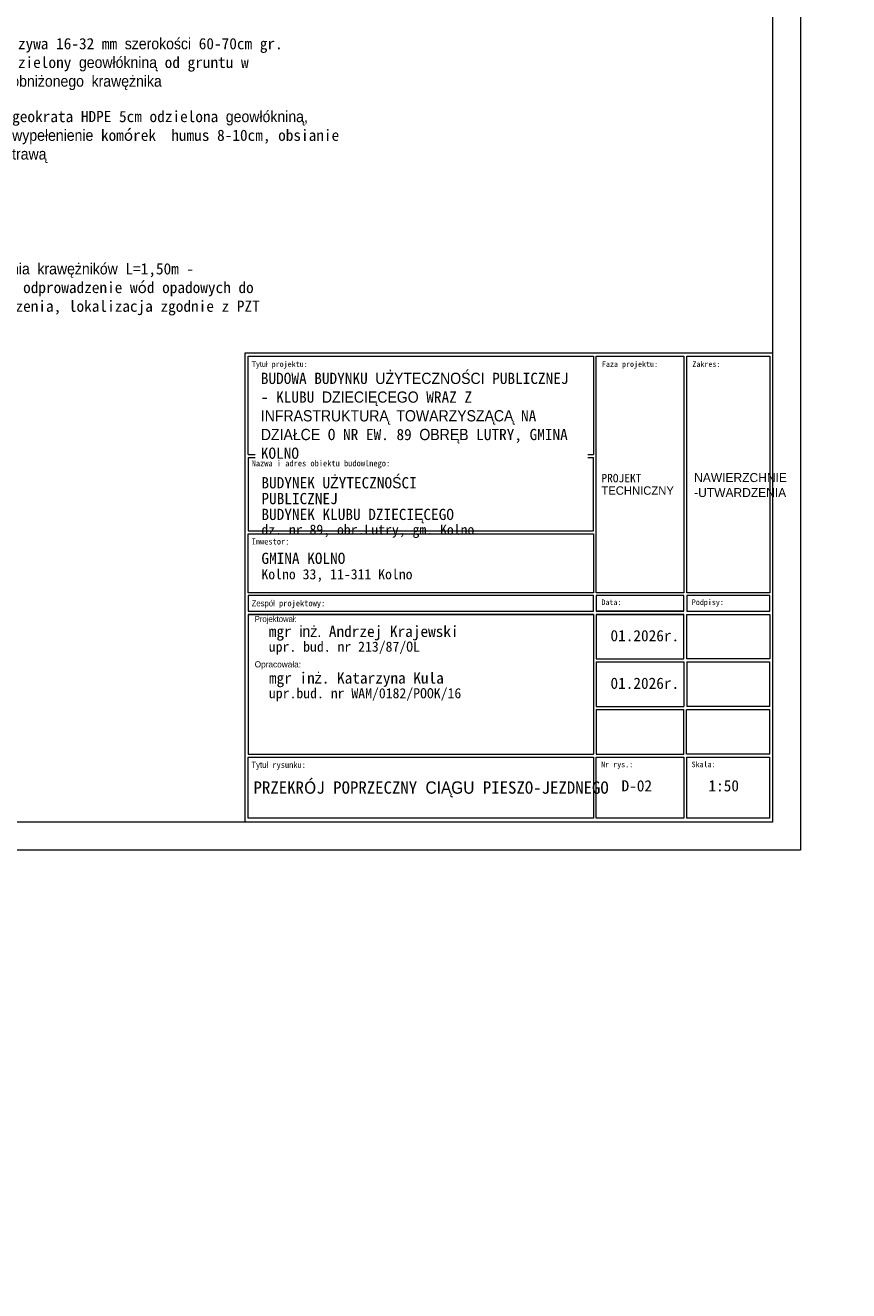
# Model space of a CAD drawing. Header units: millimetres. Extents: x 84 to 770, y 130 to 152.
# Tile 3 of 10: x 98.54 to 105.88, y 129.92 to 141.19. Entities that reach past the tile are written whole.
import ezdxf
from ezdxf import colors
from ezdxf.entities.mleader import LeaderData, LeaderLine
from ezdxf.math import Vec2, Vec3

# ---------------------------------------------------------------- set-up
doc = ezdxf.new("R2010")
doc.units = ezdxf.units.MM
for name, color, linetype, lineweight in [('_k_opis', 7, 'Continuous', 13), ('_k_tabela', 7, 'Continuous', 13), ('_k_wymiar', 7, 'Continuous', 13), ('Nawierzchnia', 7, 'Continuous', 30)]:
    doc.layers.add(name, color=color, linetype=linetype, lineweight=lineweight)
doc.styles.add('GENERATED_STYLE_1', font='MS Gothic.ttf')
doc.styles.add('GENERATED_STYLE_2', font='txt')
doc.styles.add('Katarzyna', font='MS Gothic.ttf')

# ---------------------------------------------------------------- blocks, each defined once
blk = doc.blocks.new('Tabela_drogi')
at = {"layer": '_k_tabela', "ltscale": 1000}
for p, q in [((-470, 417.9), (0, 417.9)), ((-470, 0), (-470, 417.9)), ((0, 417.9), (0, 0)), ((-467.3, 415.2), (-159.6, 415.2)), ((-467.3, 327.5), (-467.3, 415.2)), ((-159.6, 415.2), (-159.6, 327.5)), ((-157.1, 415.2), (-79, 415.2)), ((-157.1, 204.2), (-157.1, 415.2)), ((-79, 415.2), (-79, 204.2)), ((-76.5, 415.2), (-2.5, 415.2)), ((-76.5, 204.2), (-76.5, 415.2)), ((-2.5, 415.2), (-2.5, 204.2)), ((-467.3, 327.5), (-159.6, 327.5)), ((-467.3, 324.8), (-467.3, 259.6)), ((-467.3, 324.8), (-159.6, 324.8)), ((-159.6, 259.6), (-159.6, 324.8)), ((-467.3, 259.6), (-159.6, 259.6)), ((-467.3, 256.9), (-159.6, 256.9)), ((-467.3, 204.2), (-467.3, 256.9)), ((-159.6, 256.9), (-159.6, 204.2)), ((-159.6, 204.2), (-467.3, 204.2)), ((-79, 204.2), (-157.1, 204.2)), ((-2.5, 204.2), (-76.5, 204.2)), ((-159.6, 201.8), (-467.3, 201.8)), ((-467.3, 201.8), (-467.3, 187.8)), ((-159.6, 187.8), (-159.6, 201.8)), ((-79, 201.8), (-157.1, 201.8)), ((-157.1, 201.8), (-157.1, 187.8)), ((-79, 187.8), (-79, 201.8)), ((-2.5, 201.8), (-76.5, 201.8)), ((-76.5, 201.8), (-76.5, 187.8)), ((-2.5, 187.8), (-2.5, 201.8)), ((-467.3, 187.8), (-159.6, 187.8)), ((-467.3, 185), (-159.6, 185)), ((-159.6, 185), (-467.3, 185)), ((-467.3, 185), (-467.3, 60.6)), ((-159.6, 185), (-159.6, 60.6)), ((-157.1, 187.8), (-79, 187.8)), ((-79, 187.8), (-157.1, 187.8)), ((-157.1, 185), (-79, 185)), ((-79, 185), (-157.1, 185)), ((-157.1, 185), (-157.1, 145.4)), ((-79, 145.4), (-79, 185)), ((-76.5, 187.8), (-2.5, 187.8)), ((-76.5, 145.4), (-76.5, 185)), ((-76.5, 185), (-2.5, 185)), ((-2.5, 185), (-2.5, 145.4)), ((-159.6, 142.7), (-159.6, 60.6)), ((-157.1, 145.4), (-79, 145.4)), ((-157.1, 142.7), (-79, 142.7)), ((-157.1, 142.7), (-157.1, 103)), ((-157.1, 142.7), (-157.1, 103)), ((-79, 142.7), (-79, 103)), ((-79, 142.7), (-79, 103)), ((-2.5, 145.4), (-76.5, 145.4)), ((-76.5, 142.7), (-2.7, 142.7)), ((-76.5, 142.7), (-76.5, 103)), ((-76.5, 142.7), (-76.5, 103)), ((-2.7, 142.7), (-2.7, 103)), ((-2.7, 142.7), (-2.7, 103)), ((-157.1, 103), (-79, 103)), ((-2.5, 103), (-76.5, 103)), ((-467.3, 100.3), (-467.3, 60.6)), ((-157.3, 100.3), (-157.3, 60.6)), ((-157.1, 100.3), (-79, 100.3)), ((-79.2, 60.6), (-79.2, 100.3)), ((-76.7, 60.6), (-76.7, 100.3)), ((-76.7, 60.6), (-76.7, 100.3)), ((-76.5, 100.3), (-2.7, 100.3)), ((-2.7, 100.3), (-2.7, 60.6)), ((-2.7, 100.3), (-2.7, 60.6)), ((-467.3, 60.6), (-159.6, 60.6)), ((-467.3, 3.5), (-467.3, 57.9)), ((-467.3, 57.9), (-159.6, 57.9)), ((-159.6, 57.9), (-159.6, 3.5)), ((-157.1, 60.6), (-79, 60.6)), ((-157.1, 3.5), (-157.1, 57.9)), ((-157.1, 57.9), (-79, 57.9)), ((-79, 57.9), (-79, 3.5)), ((-2.5, 60.6), (-76.5, 60.6)), ((-76.5, 3.5), (-76.5, 57.9)), ((-76.5, 57.9), (-2.7, 57.9)), ((-2.7, 57.9), (-2.7, 3.5)), ((0, 0), (-470, 0)), ((-159.6, 3.5), (-467.3, 3.5)), ((-79, 3.5), (-157.1, 3.5)), ((-2.7, 3.5), (-76.5, 3.5))]:
    blk.add_line(p, q, dxfattribs=at)
at = {"layer": '_k_tabela', "attachment_point": 1}
for s, insert, char_height, style in [('\\A1;{\\fMS Gothic|b0|i0|c238|p49;Tytuł projektu:}', (-464.3, 410.5), 5, 'GENERATED_STYLE_2'), ('\\A1;{\\fMS Gothic|b0|i0|c238|p49;Faza projektu:}', (-152.1, 410.5), 5, 'GENERATED_STYLE_2'), ('\\A1;{\\fMS Gothic|b0|i0|c238|p49;Zakres:}', (-71.5, 410.5), 5, 'GENERATED_STYLE_2'), ('\\A1;{\\fMS Gothic|b0|i0|c238|p49;Nazwa i adres obiektu budowlnego:}', (-464.3, 322.4), 5.5, 'GENERATED_STYLE_2'), ('\\A1;Inwestor:', (-464.3, 252.8), 5.5, 'GENERATED_STYLE_1'), ('\\A1;{\\fMS Gothic|b0|i0|c238|p49;Zespół projektowy:}', (-464.3, 197.7), 5.5, 'GENERATED_STYLE_2'), ('\\A1;{\\fMS Gothic|b0|i0|c238|p49;Data:}', (-152.6, 198.4), 5, 'GENERATED_STYLE_2'), ('\\A1;{\\fMS Gothic|b0|i0|c238|p49;Podpisy:}', (-72, 198.4), 5, 'GENERATED_STYLE_2'), ('\\A1;{\\fMS Gothic|b1|i0|c238|p49;Projektował:}', (-461.6, 183.7), 5.5, 'GENERATED_STYLE_1'), ('\\A1;{\\fMS Gothic|b0|i0|c238|p49;01\\fMS Gothic|b0|i0|c128|p49;.202\\fMS Gothic|b0|i0|c238|p49;6\\fMS Gothic|b0|i0|c128|p49;r.}', (-144.5, 171.1), 10, 'GENERATED_STYLE_2'), ('\\A1;Opracowała:', (-461.6, 143.3), 5.5, 'GENERATED_STYLE_2'), ('\\A1;{\\fMS Gothic|b0|i0|c238|p49;01\\fMS Gothic|b0|i0|c128|p49;.202\\fMS Gothic|b0|i0|c238|p49;6\\fMS Gothic|b0|i0|c128|p49;r.}', (-144.5, 128.7), 10, 'GENERATED_STYLE_2'), ('\\A1;{\\fMS Gothic|b0|i0|c238|p49;Tytuł rysunku:}', (-464.5, 53.8), 5.5, 'GENERATED_STYLE_2'), ('\\A1;{\\fMS Gothic|b0|i0|c238|p49;Nr rys.:}', (-152.8, 53.9), 5, 'GENERATED_STYLE_2'), ('\\A1;{\\fMS Gothic|b0|i0|c238|p49;Skala:}', (-72.2, 53.9), 5, 'GENERATED_STYLE_2')]:
    blk.add_mtext(s, dxfattribs=dict(at, insert=insert, char_height=char_height, style=style))
at = {"layer": '_k_tabela', "attachment_point": 1, "style": 'GENERATED_STYLE_2'}
for s, insert, char_height, width, line_spacing_factor in [('\\A1;{\\fMS Gothic|b0|i0|c128|p49;BUDYNEK U\\fMS Gothic|b0|i0|c238|p49;Ż\\fMS Gothic|b0|i0|c128|p49;YTECZNO\\fMS Gothic|b0|i0|c238|p49;Ś\\fMS Gothic|b0|i0|c128|p49;CI PUBLICZNEJ \\P\\fMS Gothic|b0|i0|c238|p49;BUDYNEK \\fMS Gothic|b0|i0|c128|p49;KLUBU DZIECI\\fMS Gothic|b0|i0|c238|p49;Ę\\fMS Gothic|b0|i0|c128|p49;CEGO\\P\\H0.9x;dz. nr \\fMS Gothic|b0|i0|c238|p49;89,\\fMS Gothic|b0|i0|c128|p49; obr.\\fMS Gothic|b0|i0|c238|p49;Lutry, gm. Kolno}', (-455.6, 307.3), 10, 200.051, 0.845413), ('\\A1;{\\fMS Gothic|b1|i0|c128|p49;PROJEKT }TECHNICZNY', (-152.6, 310.2), 7.5, 75.641, 0.886929), ('\\A1;{\\fMS Gothic|b0|i0|c128|p49;GMINA \\fMS Gothic|b0|i0|c238|p49;KOLNO\\P\\H0.9x;Kolno 33, 11-311 Kolno}', (-455.6, 240), 10, 127.599, 0.880579)]:
    blk.add_mtext(s, dxfattribs=dict(at, insert=insert, char_height=char_height, width=width, line_spacing_factor=line_spacing_factor))
at = {"layer": '_k_tabela', "insert": (-69.9, 310.9), "char_height": 8, "width": 54.948, "attachment_point": 1, "style": 'GENERATED_STYLE_2'}
blk.add_mtext('\\A1;NAWIERZCHNIE -UTWARDZENIA', dxfattribs=at)
at = {"layer": '_k_tabela', "char_height": 10, "attachment_point": 1, "line_spacing_factor": 0.845413, "style": 'GENERATED_STYLE_2'}
for s, insert in [('\\A1;{\\fMS Gothic|b0|i0|c238|p49;mgr inż. Andrzej Krajewski\\P\\H0.9x;upr. bud. nr 213/87/OL}', (-449, 174.9)), ('\\A1;{\\fMS Gothic|b0|i0|c128|p49;mgr in\\fMS Gothic|b0|i0|c238|p49;ż\\fMS Gothic|b0|i0|c128|p49;. Katarzyna Kula\\H0.9x;\\Pupr.bud. nr WAM/0182/POOK/16\\H1.1111x; }', (-448.9, 133.4))]:
    blk.add_mtext(s, dxfattribs=dict(at, insert=insert))
at = {"layer": '_k_tabela', "insert": (-456.1, 400.3), "char_height": 10, "width": 286.272, "attachment_point": 1, "style": 'GENERATED_STYLE_2', "bg_fill": 2}
blk.add_mtext('\\A1;{\\fMS Gothic|b1|i0|c238|p49;BUDOWA BUDYNKU UŻYTECZNOŚCI PUBLICZNEJ - KLUBU DZIECIĘCEGO WRAZ Z INFRASTRUKTURĄ TOWARZYSZĄCĄ NA DZIAŁCE O NR EW. 89 OBRĘB LUTRY, GMINA KOLNO }', dxfattribs=at)
blk = doc.blocks.new('_Dot')
at = {"color": 0, "linetype": 'ByBlock', "lineweight": -2}
blk.add_line((-0.5, 0), (-1, 0), dxfattribs=at)
at = {"color": 0, "linetype": 'ByBlock', "const_width": 0.5}
blk.add_lwpolyline([(-0.25, 0, 1), (0.25, 0, 1)], format="xyb", close=True, dxfattribs=at)

msp = doc.modelspace()

# ---------------------------------------------------------------- linework, layer by layer
at = {"layer": '_k_tabela'}
for points in [[(84.44933, 148.68981), (105.44933, 148.68981), (105.44933, 133.83981), (84.44933, 133.83981)], [(85.44933, 148.43981), (105.19933, 148.43981), (105.19933, 134.08981), (85.44933, 134.08981)]]:
    msp.add_lwpolyline(points, close=True, dxfattribs=at)

# ---------------------------------------------------------------- leaders
at = {"layer": 'Nawierzchnia', "lineweight": 15}
ml = msp.add_multileader_mtext('Standard', dxfattribs=at)
ml.set_content('pas kruszywa 16-32 mm szerokości 60-70cm gr. 30cm oddzielony geowłókniną od gruntu w obrębie obniżonego krawężnika ', color=256, style='GENERATED_STYLE_1')
ml.set_leader_properties()
ml.set_arrow_properties(name='DOT')
ml.build(insert=Vec2(0, 0))
ml.multileader.update_dxf_attribs({"text_right_attachment_type": 6, "dogleg_length": 0.01, "arrow_head_size": 0.05})
ctx = ml.context
ctx.base_point, ctx.char_height, ctx.arrow_head_size, ctx.landing_gap_size, ctx.plane_origin = Vec3(97.89557, 141.01625), 0.1, 0.05, 0.03333, Vec3(97.22425, 139.78048)
ctx.right_attachment = 6
notes = []
notes.append((ctx, [(0, (1, 1, 0), (97.86224, 141.01625), (1, 0), 0.03333, [(0, [(97.22425, 139.78048)], 0, [])])]))
ctx.mtext.insert, ctx.mtext.width, ctx.mtext.flow_direction = Vec3(97.9289, 141.07437), 2.9112449, 5
ml = msp.add_multileader_mtext('Standard', dxfattribs=at)
ml.set_content('geokrata HDPE 5cm odzielona geowłókniną, wypełenienie komórek  humus 8-10cm, obsianie trawą', color=256, style='GENERATED_STYLE_1')
ml.set_leader_properties()
ml.set_arrow_properties(name='DOT')
ml.build(insert=Vec2(0, 0))
ml.multileader.update_dxf_attribs({"text_right_attachment_type": 6, "dogleg_length": 0.01, "arrow_head_size": 0.05})
ctx = ml.context
ctx.base_point, ctx.char_height, ctx.arrow_head_size, ctx.landing_gap_size, ctx.plane_origin = Vec3(98.38847, 140.36738), 0.1, 0.05, 0.03333, Vec3(97.96755, 139.71248)
ctx.right_attachment = 6
notes.append((ctx, [(0, (1, 1, 0), (98.35514, 140.36738), (1, 0), 0.03333, [(0, [(97.96755, 139.71248)], 0, [])])]))
ctx.mtext.insert, ctx.mtext.width, ctx.mtext.flow_direction = Vec3(98.4218, 140.42524), 2.9112449, 5
ml = msp.add_multileader_mtext('Standard', dxfattribs=at)
ml.set_content('lokalne obniżenia krawężników L=1,50m - powierzchniowe odprowadzenie wód opadowych do strefy rozproszenia, lokalizacja zgodnie z PZT', color=256, style='GENERATED_STYLE_1')
ml.set_leader_properties()
ml.set_arrow_properties(name='DOT')
ml.build(insert=Vec2(0, 0))
ml.multileader.update_dxf_attribs({"text_right_attachment_type": 6, "dogleg_length": 0.01, "arrow_head_size": 0.05})
ctx = ml.context
ctx.base_point, ctx.char_height, ctx.arrow_head_size, ctx.landing_gap_size, ctx.plane_origin = Vec3(97.46562, 139.01061), 0.1, 0.05, 0.03333, Vec3(96.74875, 139.73895)
ctx.right_attachment = 6
notes.append((ctx, [(0, (1, 1, 0), (97.43229, 139.01061), (1, 0), 0.03333, [(0, [(96.74875, 139.73895)], 0, [])])]))
ctx.mtext.insert, ctx.mtext.width, ctx.mtext.flow_direction = Vec3(97.49896, 139.06899), 3.3491252, 5
for ctx, leaders in notes:
    for number, flags, end, landing, length, lines in leaders:
        leader = LeaderData()
        leader.index, (leader.has_last_leader_line, leader.has_dogleg_vector, leader.attachment_direction) = number, flags
        leader.last_leader_point, leader.dogleg_vector, leader.dogleg_length = Vec3(end), Vec3(landing), length
        for number, points, colour, breaks in lines:
            line = LeaderLine()
            line.index, line.vertices, line.color, line.breaks = number, Vec3.list(points), colors.encode_raw_color(colour), breaks
            leader.lines.append(line)
        ctx.leaders.append(leader)

# ---------------------------------------------------------------- next in the draw order: block references
at = {"layer": '_k_wymiar', "xscale": 0.01, "yscale": 0.01, "zscale": 0.01}
msp.add_blockref('Tabela_drogi', (105.19933, 134.08981), dxfattribs=at)

# ---------------------------------------------------------------- next in the draw order: texts
at = {"layer": '_k_opis', "ltscale": 5, "insert": (100.49846, 134.45265), "char_height": 0.11, "attachment_point": 1, "style": 'Katarzyna'}
msp.add_mtext_dynamic_manual_height_columns('{\\fMS Gothic|b1|i0|c238|p49; PRZEKRÓJ POPRZECZNY CIĄGU PIESZO-JEZDNEGO}', width=3.0777088, gutter_width=25, heights=[19.46297], dxfattribs=at)
at = {"layer": '_k_tabela', "char_height": 0.1, "attachment_point": 1, "style": 'GENERATED_STYLE_1'}
for s, insert in [('\\A1;D-02', (103.85298, 134.46333)), ('\\A1;1:50', (104.62758, 134.46333))]:
    msp.add_mtext(s, dxfattribs=dict(at, insert=insert))

doc.saveas('drawing.dxf')
